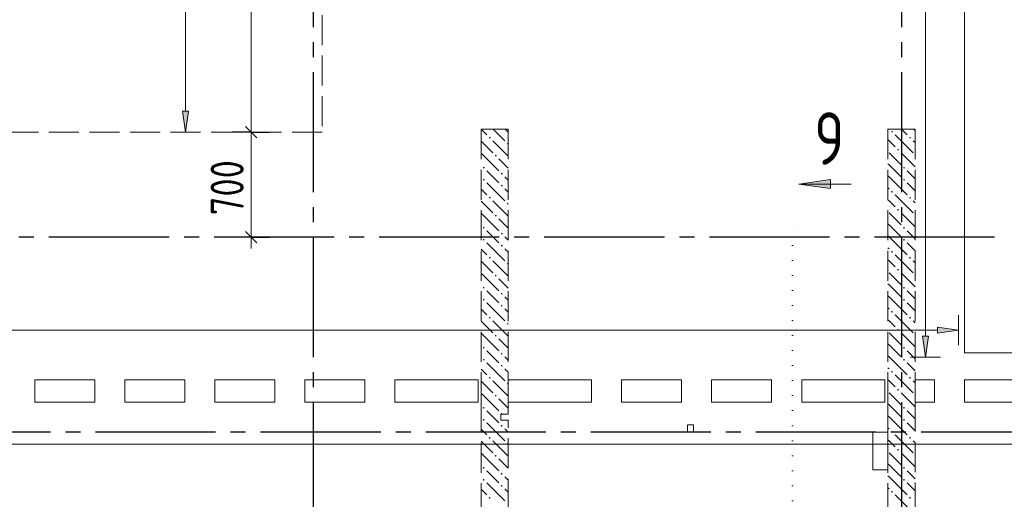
# Model space of a CAD drawing. Header units: millimetres. Extents: x 0 to 61017, y 0 to 42000.
# Tile 20 of 23: x 36805 to 43365, y 33853 to 37050. Entities that reach past the tile are written whole.
import ezdxf

# ---------------------------------------------------------------- set-up
doc = ezdxf.new("R2010")
doc.units = ezdxf.units.MM
for name, pattern in [('______2', [270, 200, -70]), ('______5', [1100, 800, -100, 100, -100]), ('______9', [100, 0, -100])]:
    doc.linetypes.add(name, pattern=pattern)
for name, color, linetype, lineweight in [('Standard', 7, 'Continuous', 25), ('ДОП Низ по Х', 7, 'Continuous', 25), ('Обрамление П-обр. равн.', 7, 'Continuous', 25), ('Оси', 40, '______5', 18), ('Позиционная метка линия выноска', 7, 'Continuous', 13), ('Примечания', 7, 'Continuous', 25), ('Узлы символ', 7, 'Continuous', 25)]:
    doc.layers.add(name, color=color, linetype=linetype, lineweight=lineweight)
doc.layers.add('ЖБ Перекрытие верхний уровень', color=7, linetype='Continuous', lineweight=25, true_color=0xe0e0ff)
doc.layers.add('ЖБ Стена верхний уровень', color=7, linetype='Continuous', lineweight=25, true_color=0x006e00)
doc.styles.add('GOST 2.304-81', font='txt')
doc.styles.add('ISOCPEUR', font='txt')

msp = doc.modelspace()

# ---------------------------------------------------------------- hatches: boundary and pattern name
at = {"layer": 'ДОП Низ по Х', "linetype": 'Continuous', "lineweight": 13, "transparency": 33554687}
msp.add_hatch(color=7, dxfattribs=at).paths.add_polyline_path([(37930, 36440), (37910, 36300), (37890, 36440)], flags=16)
at = {"layer": 'ЖБ Стена верхний уровень', "linetype": 'Continuous', "lineweight": 18, "transparency": 33554687}
for points in [[(42610.4, 36303.1), (42616.9, 36309.6), (42623.4, 36303.1), (42616.9, 36296.6)], [(39930.5, 36263.1), (39937, 36269.6), (39943.5, 36263.1), (39937, 36256.6)], [(40050.5, 36223.1), (40057, 36229.6), (40060, 36226.6), (40060, 36219.7), (40057, 36216.6)], [(42730.5, 36263.1), (42737, 36269.6), (42743.5, 36263.1), (42737, 36256.6)], [(39970.5, 36143.1), (39977, 36149.6), (39983.4, 36143.1), (39977, 36136.6)], [(42650.5, 36183.1), (42657, 36189.6), (42663.5, 36183.1), (42657, 36176.6)], [(39890.5, 36063.1), (39896.9, 36069.6), (39903.4, 36063.1), (39896.9, 36056.6)], [(40010.4, 36023.1), (40016.9, 36029.6), (40023.4, 36023.1), (40016.9, 36016.6)], [(42690.5, 36063.1), (42696.9, 36069.6), (42703.4, 36063.1), (42696.9, 36056.6)], [(39890.5, 35983.1), (39896.9, 35989.6), (39903.4, 35983.1), (39896.9, 35976.6)], [(40010.4, 35943.1), (40016.9, 35949.6), (40023.4, 35943.1), (40016.9, 35936.6)], [(42690.5, 35983.1), (42696.9, 35989.6), (42703.4, 35983.1), (42696.9, 35976.6)], [(42610.4, 35903.1), (42616.9, 35909.6), (42623.4, 35903.1), (42616.9, 35896.6)], [(39930.5, 35863.1), (39937, 35869.6), (39943.5, 35863.1), (39937, 35856.6)], [(40050.5, 35823.1), (40057, 35829.6), (40060, 35826.6), (40060, 35819.7), (40057, 35816.6)], [(42730.5, 35863.1), (42737, 35869.6), (42743.5, 35863.1), (42737, 35856.6)], [(42650.5, 35783.1), (42657, 35789.6), (42663.5, 35783.1), (42657, 35776.6)], [(39970.5, 35743.1), (39977, 35749.6), (39983.4, 35743.1), (39977, 35736.6)], [(39890.5, 35663.1), (39896.9, 35669.6), (39903.4, 35663.1), (39896.9, 35656.6)], [(40010.4, 35623.1), (40016.9, 35629.6), (40023.4, 35623.1), (40016.9, 35616.6)], [(42690.5, 35663.1), (42696.9, 35669.6), (42703.4, 35663.1), (42696.9, 35656.6)], [(39890.5, 35583.1), (39896.9, 35589.6), (39903.4, 35583.1), (39896.9, 35576.6)], [(42690.5, 35583.1), (42696.9, 35589.6), (42703.4, 35583.1), (42696.9, 35576.6)], [(40010.4, 35543.1), (40016.9, 35549.6), (40023.4, 35543.1), (40016.9, 35536.6)], [(42610.4, 35503.1), (42616.9, 35509.6), (42623.4, 35503.1), (42616.9, 35496.6)], [(39930.5, 35463.1), (39937, 35469.6), (39943.5, 35463.1), (39937, 35456.6)], [(40050.5, 35423.1), (40057, 35429.6), (40060, 35426.6), (40060, 35419.7), (40057, 35416.6)], [(42730.5, 35463.1), (42737, 35469.6), (42743.5, 35463.1), (42737, 35456.6)], [(42650.5, 35383.1), (42657, 35389.6), (42663.5, 35383.1), (42657, 35376.6)], [(39970.5, 35343.1), (39977, 35349.6), (39983.4, 35343.1), (39977, 35336.6)], [(39890.5, 35263.1), (39896.9, 35269.6), (39903.4, 35263.1), (39896.9, 35256.6)], [(40010.4, 35223.1), (40016.9, 35229.6), (40023.4, 35223.1), (40016.9, 35216.6)], [(42690.5, 35263.1), (42696.9, 35269.6), (42703.4, 35263.1), (42696.9, 35256.6)], [(39890.5, 35183.1), (39896.9, 35189.6), (39903.4, 35183.1), (39896.9, 35176.6)], [(42690.5, 35183.1), (42696.9, 35189.6), (42703.4, 35183.1), (42696.9, 35176.6)], [(40010.4, 35143.1), (40016.9, 35149.6), (40023.4, 35143.1), (40016.9, 35136.6)], [(42610.4, 35103.1), (42616.9, 35109.6), (42623.4, 35103.1), (42616.9, 35096.6)], [(39930.5, 35063.1), (39937, 35069.6), (39943.5, 35063.1), (39937, 35056.6)], [(42730.5, 35063.1), (42737, 35069.6), (42743.5, 35063.1), (42737, 35056.6)], [(40050.5, 35023.1), (40057, 35029.6), (40060, 35026.6), (40060, 35019.7), (40057, 35016.6)], [(42650.5, 34983.1), (42657, 34989.6), (42663.5, 34983.1), (42657, 34976.6)], [(39970.5, 34943.1), (39977, 34949.6), (39983.4, 34943.1), (39977, 34936.6)], [(39890.5, 34863.1), (39896.9, 34869.6), (39903.4, 34863.1), (39896.9, 34856.6)], [(42690.5, 34863.1), (42696.9, 34869.6), (42703.4, 34863.1), (42696.9, 34856.6)], [(39890.5, 34783.1), (39896.9, 34789.6), (39903.4, 34783.1), (39896.9, 34776.6)], [(40010.4, 34823.1), (40016.9, 34829.6), (40023.4, 34823.1), (40016.9, 34816.6)], [(42690.5, 34783.1), (42696.9, 34789.6), (42703.4, 34783.1), (42696.9, 34776.6)], [(40010.4, 34743.1), (40016.9, 34749.6), (40023.4, 34743.1), (40016.9, 34736.6)], [(42610.4, 34703.1), (42616.9, 34709.6), (42623.4, 34703.1), (42616.9, 34696.6)], [(39930.5, 34663.1), (39937, 34669.6), (39943.5, 34663.1), (39937, 34656.6)], [(42730.5, 34663.1), (42737, 34669.6), (42743.5, 34663.1), (42737, 34656.6)], [(40050.5, 34623.1), (40057, 34629.6), (40060, 34626.6), (40060, 34619.7), (40057, 34616.6)], [(42650.5, 34583.1), (42657, 34589.6), (42663.5, 34583.1), (42657, 34576.6)], [(39970.5, 34543.1), (39977, 34549.6), (39983.4, 34543.1), (39977, 34536.6)], [(39890.5, 34463.1), (39896.9, 34469.6), (39903.4, 34463.1), (39896.9, 34456.6)], [(42690.5, 34463.1), (42696.9, 34469.6), (42703.4, 34463.1), (42696.9, 34456.6)], [(39890.5, 34383.1), (39896.9, 34389.6), (39903.4, 34383.1), (39896.9, 34376.6)], [(40010.4, 34423.1), (40016.9, 34429.6), (40023.4, 34423.1), (40020.3, 34420), (40013.6, 34420)], [(42690.5, 34383.1), (42696.9, 34389.6), (42703.4, 34383.1), (42696.9, 34376.6)], [(40010.4, 34343.1), (40016.9, 34349.6), (40023.4, 34343.1), (40016.9, 34336.6)], [(42610.4, 34303.1), (42616.9, 34309.6), (42623.4, 34303.1), (42616.9, 34296.6)], [(39930.5, 34263.1), (39937, 34269.6), (39943.5, 34263.1), (39937, 34256.6)], [(42730.5, 34263.1), (42737, 34269.6), (42743.5, 34263.1), (42737, 34256.6)], [(40050.5, 34223.1), (40057, 34229.6), (40060, 34226.6), (40060, 34219.7), (40057, 34216.6)], [(42650.5, 34183.1), (42657, 34189.6), (42663.5, 34183.1), (42657, 34176.6)], [(39970.5, 34143.1), (39977, 34149.6), (39983.4, 34143.1), (39977, 34136.6)], [(39890.5, 34063.1), (39896.9, 34069.6), (39903.4, 34063.1), (39896.9, 34056.6)], [(42690.5, 34063.1), (42696.9, 34069.6), (42703.4, 34063.1), (42696.9, 34056.6)], [(39890.5, 33983.1), (39896.9, 33989.6), (39903.4, 33983.1), (39896.9, 33976.6)], [(40010.4, 34023.1), (40016.9, 34029.6), (40023.4, 34023.1), (40016.9, 34016.6)], [(42690.5, 33983.1), (42696.9, 33989.6), (42703.4, 33983.1), (42696.9, 33976.6)], [(40010.4, 33943.1), (40016.9, 33949.6), (40023.4, 33943.1), (40016.9, 33936.6)], [(39930.5, 33863.1), (39937, 33869.6), (39943.5, 33863.1), (39937, 33856.6)], [(42610.4, 33903.1), (42616.9, 33909.6), (42623.4, 33903.1), (42616.9, 33896.6)], [(42730.5, 33863.1), (42737, 33869.6), (42743.5, 33863.1), (42737, 33856.6)]]:
    msp.add_hatch(color=7, dxfattribs=at).paths.add_polyline_path(points, flags=16)
at = {"layer": 'Обрамление П-обр. равн.', "linetype": 'Continuous', "lineweight": 13, "transparency": 33554687}
msp.add_hatch(color=7, dxfattribs=at).paths.add_polyline_path([(42920, 34960), (43060, 34980), (42920, 35000)])
msp.add_hatch(color=7, dxfattribs=at).paths.add_polyline_path([(42860, 34940), (42840, 34800), (42820, 34940)], flags=16)
at = {"layer": 'Узлы символ', "linetype": 'Continuous', "lineweight": 13, "transparency": 33554687}
msp.add_hatch(color=7, dxfattribs=at).paths.add_polyline_path([(42206.4, 35924.4), (41996.4, 35954.4), (42206.4, 35984.4)], flags=16)

# ---------------------------------------------------------------- linework, layer by layer
at = {"layer": 'Standard', "color": 251, "linetype": 'Continuous', "lineweight": -3, "true_color": 0x656565, "transparency": 33554687}
for p, q in [((38347.2, 36300), (38222.2, 36300)), ((38347.2, 36300), (38472.2, 36300)), ((38347.2, 35600), (38222.2, 35600)), ((38347.2, 35600), (38472.2, 35600))]:
    msp.add_line(p, q, dxfattribs=at)
at = {"layer": 'Standard', "color": 7, "linetype": 'Continuous', "lineweight": 25, "transparency": 33554687}
for p, q in [((38309.7, 36337.5), (38384.7, 36262.5)), ((38309.7, 35637.5), (38384.7, 35562.5))]:
    msp.add_line(p, q, dxfattribs=at)
at = {"layer": 'Standard', "color": 7, "linetype": 'Continuous', "lineweight": 13, "transparency": 33554687}
for p, q in [((38347.2, 36300), (38347.2, 35600)), ((38347.2, 35600), (38347.2, 35525))]:
    msp.add_line(p, q, dxfattribs=at)
msp.add_lwpolyline([(38347.2, 38700), (38347.2, 37125.4), (38347.2, 37125.4), (38347.2, 36300)], dxfattribs=at)
at = {"layer": 'ДОП Низ по Х', "color": 251, "linetype": 'Continuous', "lineweight": 13, "true_color": 0x494949, "transparency": 33554687}
for p, q in [((37910, 36440), (37910, 37870)), ((37910, 36300), (37890, 36440)), ((37890, 36440), (37930, 36440)), ((37930, 36440), (37910, 36300)), ((37910, 36300), (37810, 36300)), ((37910, 36300), (38010, 36300)), ((37910, 36300), (37910, 36300))]:
    msp.add_line(p, q, dxfattribs=at)
at = {"layer": 'ЖБ Перекрытие верхний уровень', "color": 7, "linetype": 'Continuous', "lineweight": 18, "transparency": 33554687}
for p, q in [((43100, 34830), (43100, 38800)), ((49710, 34830), (43100, 34830)), ((36905, 34650), (37305, 34650)), ((36905, 34500), (36905, 34650)), ((37305, 34650), (37305, 34500)), ((37505, 34500), (37505, 34650)), ((37505, 34650), (37905, 34650)), ((37905, 34650), (37905, 34500)), ((38105, 34500), (38105, 34650)), ((38105, 34650), (38505, 34650)), ((38505, 34650), (38505, 34500)), ((38705, 34500), (38705, 34650)), ((38705, 34650), (39105, 34650)), ((39105, 34650), (39105, 34500)), ((39305, 34500), (39305, 34650)), ((39305, 34650), (39860, 34650)), ((39860, 34650), (39860, 34500)), ((40060, 34500), (40060, 34650)), ((40060, 34650), (40615, 34650)), ((40615, 34650), (40615, 34500)), ((40815, 34500), (40815, 34650)), ((40815, 34650), (41215, 34650)), ((41215, 34650), (41215, 34500)), ((41415, 34500), (41415, 34650)), ((41415, 34650), (41815, 34650)), ((41815, 34650), (41815, 34500)), ((42015, 34500), (42015, 34650)), ((42015, 34650), (42570, 34650)), ((42570, 34650), (42570, 34500)), ((42770, 34650), (42900, 34650)), ((42770, 34500), (42770, 34650)), ((42900, 34650), (42900, 34500)), ((43100, 34500), (43100, 34650)), ((43100, 34650), (43580, 34650)), ((37305, 34500), (36905, 34500)), ((37905, 34500), (37505, 34500)), ((38505, 34500), (38105, 34500)), ((39105, 34500), (38705, 34500)), ((39860, 34500), (39305, 34500)), ((40615, 34500), (40060, 34500)), ((41215, 34500), (40815, 34500)), ((41815, 34500), (41415, 34500)), ((42570, 34500), (42015, 34500)), ((42900, 34500), (42770, 34500)), ((43580, 34500), (43100, 34500)), ((41295, 34350), (41255, 34350)), ((41255, 34350), (41255, 34300)), ((41295, 34300), (41295, 34350)), ((41255, 34300), (41295, 34300)), ((42590, 34300), (42490, 34300)), ((42490, 34300), (42490, 34050)), ((42590, 34050), (42590, 34300)), ((42490, 34050), (42590, 34050))]:
    msp.add_line(p, q, dxfattribs=at)
at = {"layer": 'ЖБ Стена верхний уровень', "color": 251, "linetype": '______2', "lineweight": 13, "true_color": 0x656565, "transparency": 33554687}
for p, q in [((40060, 36320), (39880, 36320)), ((39880, 36320), (39880, 34500)), ((40060, 34500), (40060, 36320)), ((42770, 36320), (42590, 36320)), ((42590, 36320), (42590, 34500)), ((42770, 34500), (42770, 36320)), ((39880, 34500), (39880, 33520)), ((40060, 34420), (40060, 34500)), ((42590, 34500), (42590, 33495)), ((42770, 33495), (42770, 34500)), ((40060, 34420), (40010, 34420)), ((40010, 34420), (40010, 34380)), ((40010, 34380), (40060, 34380)), ((40060, 33520), (40060, 34380))]:
    msp.add_line(p, q, dxfattribs=at)
at = {"layer": 'ЖБ Стена верхний уровень', "color": 9, "linetype": 'Continuous', "lineweight": 18, "true_color": 0xc7c7c7, "transparency": 33554687}
for p, q in [((39880.1, 36320), (39916.9, 36283.1)), ((39960.1, 36320), (40037, 36243.1)), ((40040.1, 36320), (40060, 36300.1)), ((42637, 36283.1), (42757, 36163.1)), ((42680.1, 36320), (42716.9, 36283.1)), ((42760.1, 36320), (42770, 36310.1)), ((39880, 36240.1), (39957, 36163.1)), ((39957, 36243.1), (40060, 36140.1)), ((42596.9, 36243.1), (42590, 36250.1)), ((42637, 36203.1), (42596.9, 36243.1)), ((42757, 36243.1), (42770, 36230.1)), ((39880, 36160.1), (39996.9, 36043.1)), ((42596.9, 36163.1), (42677, 36083.1)), ((42677, 36163.1), (42770, 36070.1)), ((40060, 36060.1), (39996.9, 36123.1)), ((42596.9, 36083.1), (42590, 36090.1)), ((42596.9, 36083.1), (42677, 36003.1)), ((39957, 36003.1), (39916.9, 36043.1)), ((42757, 36003.1), (42716.9, 36043.1)), ((39916.9, 35963.1), (40037, 35843.1)), ((39996.9, 35963.1), (39957, 36003.1)), ((40037, 36003.1), (40060, 35980.1)), ((42590, 36010.1), (42596.9, 36003.1)), ((42596.9, 36003.1), (42716.9, 35883.1)), ((42716.9, 35963.1), (42770, 35910.1)), ((42770, 35990.1), (42757, 36003.1)), ((39880, 35920.1), (39916.9, 35883.1)), ((40037, 35923.1), (40060, 35900.1)), ((42590, 35930.1), (42596.9, 35923.1)), ((39880, 35840.1), (39957, 35763.1)), ((39957, 35843.1), (40060, 35740.1)), ((42596.9, 35843.1), (42590, 35850.1)), ((42637, 35803.1), (42596.9, 35843.1)), ((42637, 35883.1), (42757, 35763.1)), ((42757, 35843.1), (42770, 35830.1)), ((39880, 35760.1), (39996.9, 35643.1)), ((42596.9, 35763.1), (42677, 35683.1)), ((42677, 35763.1), (42770, 35670.1)), ((40060, 35660.1), (39996.9, 35723.1)), ((42596.9, 35683.1), (42590, 35690.1)), ((39957, 35603.1), (39916.9, 35643.1)), ((42596.9, 35683.1), (42677, 35603.1)), ((42757, 35603.1), (42716.9, 35643.1)), ((39916.9, 35563.1), (40037, 35443.1)), ((39996.9, 35563.1), (39957, 35603.1)), ((40037, 35603.1), (40060, 35580.1)), ((42590, 35610.1), (42596.9, 35603.1)), ((42596.9, 35603.1), (42716.9, 35483.1)), ((42716.9, 35563.1), (42770, 35510.1)), ((42770, 35590.1), (42757, 35603.1)), ((39880, 35520.1), (39916.9, 35483.1)), ((40037, 35523.1), (40060, 35500.1)), ((42590, 35530.1), (42596.9, 35523.1)), ((39880, 35440.1), (39957, 35363.1)), ((39957, 35443.1), (40060, 35340.1)), ((42596.9, 35443.1), (42590, 35450.1)), ((42637, 35403.1), (42596.9, 35443.1)), ((42637, 35483.1), (42757, 35363.1)), ((42757, 35443.1), (42770, 35430.1)), ((39880, 35360.1), (39996.9, 35243.1)), ((42596.9, 35363.1), (42677, 35283.1)), ((42677, 35363.1), (42770, 35270.1)), ((40060, 35260.1), (39996.9, 35323.1)), ((39957, 35203.1), (39916.9, 35243.1)), ((42596.9, 35283.1), (42590, 35290.1)), ((42596.9, 35283.1), (42677, 35203.1)), ((42757, 35203.1), (42716.9, 35243.1)), ((39916.9, 35163.1), (40037, 35043.1)), ((39996.9, 35163.1), (39957, 35203.1)), ((40037, 35203.1), (40060, 35180.1)), ((42590, 35210.1), (42596.9, 35203.1)), ((42596.9, 35203.1), (42716.9, 35083.1)), ((42716.9, 35163.1), (42770, 35110.1)), ((42770, 35190.1), (42757, 35203.1)), ((39880, 35120.1), (39916.9, 35083.1)), ((40037, 35123.1), (40060, 35100.1)), ((42590, 35130.1), (42596.9, 35123.1)), ((39880, 35040.1), (39957, 34963.1)), ((39957, 35043.1), (40060, 34940.1)), ((42596.9, 35043.1), (42590, 35050.1)), ((42637, 35003.1), (42596.9, 35043.1)), ((42637, 35083.1), (42757, 34963.1)), ((42757, 35043.1), (42770, 35030.1)), ((39880, 34960.1), (39996.9, 34843.1)), ((40060, 34860.1), (39996.9, 34923.1)), ((42596.9, 34963.1), (42677, 34883.1)), ((42677, 34963.1), (42770, 34870.1)), ((39957, 34803.1), (39916.9, 34843.1)), ((42596.9, 34883.1), (42590, 34890.1)), ((42596.9, 34883.1), (42677, 34803.1)), ((42757, 34803.1), (42716.9, 34843.1)), ((39996.9, 34763.1), (39957, 34803.1)), ((40037, 34803.1), (40060, 34780.1)), ((42590, 34810.1), (42596.9, 34803.1)), ((42596.9, 34803.1), (42716.9, 34683.1)), ((42770, 34790.1), (42757, 34803.1)), ((39880, 34720.1), (39916.9, 34683.1)), ((39916.9, 34763.1), (40037, 34643.1)), ((40037, 34723.1), (40060, 34700.1)), ((42590, 34730.1), (42596.9, 34723.1)), ((42716.9, 34763.1), (42770, 34710.1)), ((39880, 34640.1), (39957, 34563.1)), ((39957, 34643.1), (40060, 34540.1)), ((42596.9, 34643.1), (42590, 34650.1)), ((42637, 34603.1), (42596.9, 34643.1)), ((42637, 34683.1), (42757, 34563.1)), ((42757, 34643.1), (42770, 34630.1)), ((39880, 34560.1), (39940.1, 34500)), ((40020.1, 34500), (39996.9, 34523.1)), ((42596.9, 34563.1), (42660.1, 34500)), ((42677, 34563.1), (42740.1, 34500)), ((39957, 34403.1), (39916.9, 34443.1)), ((39940.1, 34500), (39996.9, 34443.1)), ((40060, 34460.1), (40020.1, 34500)), ((42596.9, 34483.1), (42590, 34490.1)), ((42596.9, 34483.1), (42677, 34403.1)), ((42660.1, 34500), (42677, 34483.1)), ((42757, 34403.1), (42716.9, 34443.1)), ((42740.1, 34500), (42770, 34470.1)), ((39996.9, 34363.1), (39957, 34403.1)), ((42590, 34410.1), (42596.9, 34403.1)), ((42596.9, 34403.1), (42716.9, 34283.1)), ((42770, 34390.1), (42757, 34403.1)), ((39880, 34320.1), (39916.9, 34283.1)), ((39916.9, 34363.1), (40037, 34243.1)), ((40037, 34323.1), (40060, 34300.1)), ((42590, 34330.1), (42596.9, 34323.1)), ((42716.9, 34363.1), (42770, 34310.1)), ((42596.9, 34243.1), (42590, 34250.1)), ((42637, 34283.1), (42757, 34163.1)), ((39880, 34240.1), (39957, 34163.1)), ((39957, 34243.1), (40060, 34140.1)), ((42637, 34203.1), (42596.9, 34243.1)), ((42757, 34243.1), (42770, 34230.1)), ((39880, 34160.1), (39996.9, 34043.1)), ((40060, 34060.1), (39996.9, 34123.1)), ((42596.9, 34163.1), (42677, 34083.1)), ((42677, 34163.1), (42770, 34070.1)), ((42596.9, 34083.1), (42590, 34090.1)), ((42596.9, 34083.1), (42677, 34003.1)), ((39957, 34003.1), (39916.9, 34043.1)), ((39996.9, 33963.1), (39957, 34003.1)), ((40037, 34003.1), (40060, 33980.1)), ((42590, 34010.1), (42596.9, 34003.1)), ((42596.9, 34003.1), (42716.9, 33883.1)), ((42757, 34003.1), (42716.9, 34043.1)), ((42770, 33990.1), (42757, 34003.1)), ((39880, 33920.1), (39916.9, 33883.1)), ((39916.9, 33963.1), (40037, 33843.1)), ((40037, 33923.1), (40060, 33900.1)), ((42590, 33930.1), (42596.9, 33923.1)), ((42716.9, 33963.1), (42770, 33910.1)), ((42637, 33883.1), (42757, 33763.1))]:
    msp.add_line(p, q, dxfattribs=at)
at = {"layer": 'Обрамление П-обр. равн.', "color": 251, "linetype": 'Continuous', "lineweight": 13, "true_color": 0x494949, "transparency": 33554687}
for p, q in [((42840, 34940), (42840, 38170)), ((43060, 34980), (43060, 35080)), ((35090, 34980), (42920, 34980)), ((43060, 34980), (42920, 35000)), ((42920, 35000), (42920, 34960)), ((42920, 34960), (43060, 34980)), ((43060, 34980), (43060, 34880)), ((43060, 34980), (43060, 34980)), ((42840, 34800), (42820, 34940)), ((42820, 34940), (42860, 34940)), ((42860, 34940), (42840, 34800)), ((42840, 34800), (42740, 34800)), ((42840, 34800), (42940, 34800)), ((42840, 34800), (42840, 34800))]:
    msp.add_line(p, q, dxfattribs=at)
at = {"layer": 'Оси', "color": 8, "linetype": '______5', "lineweight": -3, "transparency": 33554687}
for p, q in [((42680, 40000), (42680, 16970)), ((38760, 38900), (38760, 16970)), ((43300, 35600), (4600, 35600)), ((50210, 34300), (4600, 34300)), ((50210, 34300), (4600, 34300))]:
    msp.add_line(p, q, dxfattribs=at)
at = {"layer": 'Позиционная метка линия выноска', "color": 251, "linetype": 'Continuous', "lineweight": 13, "true_color": 0x494949, "transparency": 33554687}
msp.add_lwpolyline([(49330, 34220), (7380, 34220), (7380, 28539.8), (7980, 28539.8), (7980, 26939.8), (7380, 26939.8), (7380, 21450)], dxfattribs=at)
at = {"layer": 'Примечания', "color": 7, "linetype": '______2', "lineweight": 18, "transparency": 33554687}
for p, q in [((38820, 38700), (38820, 36300)), ((38820, 36300), (35420, 36300))]:
    msp.add_line(p, q, dxfattribs=at)
at = {"layer": 'Узлы символ', "color": 7, "linetype": 'Continuous', "lineweight": 13, "transparency": 33554687}
for p, q in [((41996.4, 35954.4), (42206.4, 35984.4)), ((41996.4, 35954.4), (42343.9, 35954.4)), ((41996.4, 35954.4), (41996.4, 35954.4)), ((41996.4, 35954.4), (41996.4, 35954.4)), ((41996.4, 35954.4), (41996.4, 35954.4)), ((42206.4, 35924.4), (41996.4, 35954.4)), ((42206.4, 35984.4), (42206.4, 35924.4)), ((42206.4, 35954.4), (42221.3, 35954.4))]:
    msp.add_line(p, q, dxfattribs=at)
at = {"layer": 'Узлы символ', "color": 7, "linetype": '______9', "lineweight": 13, "transparency": 33554687}
msp.add_line((41954.5, 32442.2), (41954.5, 35731.4), dxfattribs=at)

# ---------------------------------------------------------------- texts
at = {"layer": 'Standard', "color": 7, "linetype": 'Continuous', "lineweight": 25, "transparency": 33554687, "insert": (38297.2, 35746.7), "char_height": 220, "width": 531.967, "attachment_point": 7, "rotation": 90, "style": 'GOST 2.304-81'}
msp.add_mtext('700', dxfattribs=at)
at = {"layer": 'Узлы символ', "color": 7, "linetype": 'Continuous', "lineweight": 35, "transparency": 33554687, "insert": (42098.9, 36082.7), "char_height": 350, "width": 380.819, "attachment_point": 7, "style": 'ISOCPEUR'}
msp.add_mtext('\\W0.78;9', dxfattribs=at)

doc.saveas('drawing.dxf')
